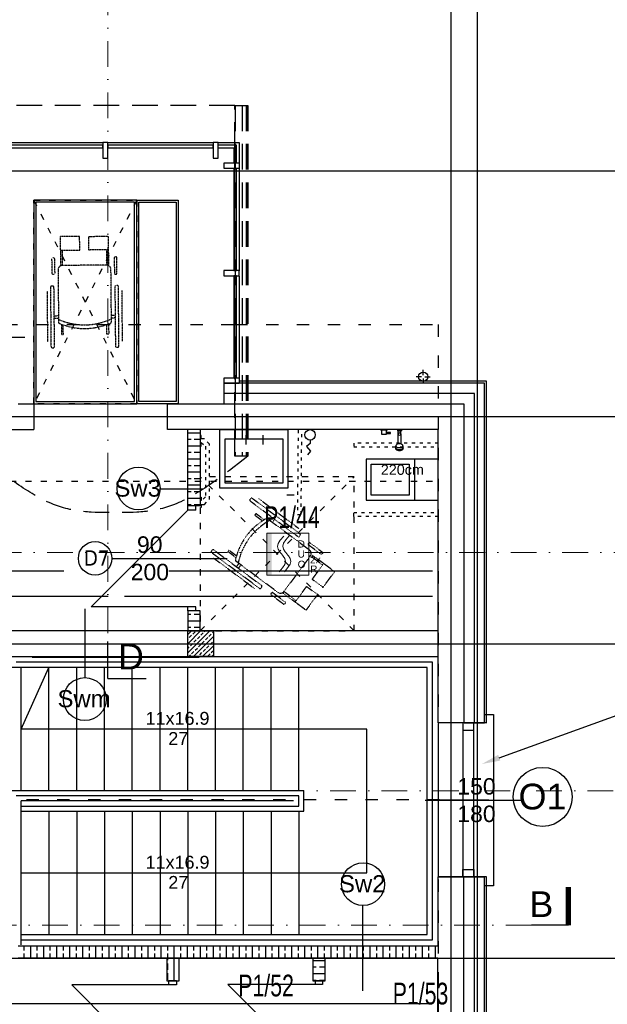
# Model space of a CAD drawing. Header units: millimetres. Extents: x -7023 to 53801, y 9849 to 33561.
# Tile 154 of 256: x 15680 to 16251, y 18571 to 19529. Entities that reach past the tile are written whole.
import ezdxf

# ---------------------------------------------------------------- set-up
doc = ezdxf.new("R2010")
doc.units = ezdxf.units.MM
for name, pattern in [('ACAD_ISO03W100', [30, 12, -18]), ('DASHDOT', [1, 0.5, -0.25, 0, -0.25]), ('DASHED2', [0.375, 0.25, -0.125])]:
    doc.linetypes.add(name, pattern=pattern)
doc.layers.get('0').update_dxf_attribs({"lineweight": 9})
doc.layers.add('.IE_podklad', color=252, linetype='Continuous')
doc.layers.add('PA_Instalacja pożarowa', color=1, linetype='Continuous', lineweight=5)
doc.layers.add('PA_Instalacja pożarowa_opis', color=7, linetype='Continuous', lineweight=5)
doc.styles.add('Arial', font='arial.ttf', dxfattribs={"height": 125})
doc.styles.add('Opisowy', font='arial.ttf')
doc.styles.add('q-arch-ARIAL01', font='arial.ttf', dxfattribs={"width": 0.7})
doc.styles.get("Standard").update_dxf_attribs({"font": 'arial.ttf'})
doc.linetypes.add('ZIGZAG', pattern='A,0.00254,-5.08,[131,ltypeshp.shx,S=5.08,R=0,X=-5.08,Y=0],-10.16,[131,ltypeshp.shx,S=5.08,R=180,X=5.08,Y=0],-5.08', length=20.32254)

# ---------------------------------------------------------------- blocks, each defined once
blk = doc.blocks.new('*U72')
at = {"color": 1}
blk.add_wipeout([(-20.5, -20.5), (20.5, -20.5), (20.5, 20.5), (-20.5, 20.5)], dxfattribs=at)
at = {"lineweight": 5}
h = blk.add_hatch(color=1, dxfattribs=at)
h.paths.add_polyline_path([(-15.7, 0), (-15.7, 20.5), (-20.5, 20.5), (-20.5, 0)])
h.paths.add_polyline_path([(-15.7, -20.5), (-15.7, 0), (-20.5, 0), (-20.5, -20.5)])
at = {"color": 1, "linetype": 'Continuous', "lineweight": 5}
for p, q in [((-10.11, 7.66), (-9.41, 10.54)), ((-9.41, 10.54), (-7.3, 13.76)), ((-7.3, 13.76), (-3.78, 17.69)), ((-4.89, 7.76), (-4.18, 10.63)), ((-4.18, 10.63), (-2.07, 13.86)), ((-2.07, 13.86), (1.45, 17.79)), ((-9.41, 4.79), (-10.11, 7.66)), ((-7.84, 2.39), (-9.41, 4.79)), ((-7.3, 1.56), (-7.84, 2.39)), ((-6.18, 0.32), (-7.3, 1.56)), ((-6.18, 0.32), (-5.06, -0.93)), ((-4.18, 4.89), (-4.89, 7.76)), ((-2.61, 2.48), (-4.18, 4.89)), ((-2.07, 1.66), (-2.61, 2.48)), ((-0.95, 0.41), (-2.07, 1.66)), ((-0.95, 0.41), (0.16, -0.84)), ((-5.06, -0.93), (-4.52, -1.75)), ((-4.52, -1.75), (-2.95, -4.16)), ((-2.95, -4.16), (-2.25, -7.03)), ((-2.25, -7.03), (-2.95, -9.9)), ((0.16, -0.84), (0.7, -1.66)), ((0.7, -1.66), (2.27, -4.06)), ((2.27, -4.06), (2.98, -6.94)), ((2.98, -6.94), (2.27, -9.81)), ((-5.06, -13.13), (-8.58, -17.06)), ((-2.95, -9.9), (-5.06, -13.13)), ((0.16, -13.04), (-3.36, -16.97)), ((2.27, -9.81), (0.16, -13.04))]:
    blk.add_line(p, q, dxfattribs=at)
at = {"color": 1, "lineweight": 5}
blk.add_lwpolyline([(-20.5, 20.5), (20.5, 20.5), (20.5, -20.5), (-20.5, -20.5)], close=True, dxfattribs=at)
for s, p in [('D', (9.56, 6.52)), ('U', (9.56, -3.26)), ('O', (9.56, -13.29)), ('2x', (21.62, -8.81)), ('R', (21.74, -17.95))]:
    blk.add_text(s, height=7, dxfattribs=at).set_placement(p)
at = {"color": 1, "flags": 7}
blk.add_attdef('DUO-6046', (13.18, -19.1), '', height=0.7, dxfattribs=at)
blk = doc.blocks.new('A$C1DFA66E7')
at = {"layer": '.IE_podklad'}
blk.add_lwpolyline([(0, 5.07), (0, 8.45), (3.44, 11.29), (-0.26, 15.76), (2.53, 19.42)], dxfattribs=at)
blk.add_circle((0, 0), 5.07, dxfattribs=at)

msp = doc.modelspace()

# ---------------------------------------------------------------- linework, layer by layer
at = {"layer": '.IE_podklad', "ltscale": 25}
for p, q in [((16099.35, 19964.01), (16099.35, 17871.88)), ((16124.85, 19964.01), (16124.85, 17871.88)), ((14357.9, 19381.68), (17656.89, 19381.68)), ((14357.9, 19142.68), (17340.46, 19142.68)), ((14357.9, 18921.68), (17656.89, 18921.68)), ((15765.69, 18887.97), (15802.74, 18887.97)), ((14357.9, 18615.68), (17656.89, 18615.68))]:
    msp.add_line(p, q, dxfattribs=at)
at = {"layer": '.IE_podklad', "linetype": 'DASHDOT', "lineweight": 13, "ltscale": 50}
msp.add_line((15765.69, 19708.42), (15765.69, 18923.91), dxfattribs=at)
at = {"layer": '.IE_podklad', "linetype": 'DASHED2', "ltscale": 100}
for p, q in [((15889.15, 19445.4), (15654.15, 19445.4)), ((15889.15, 19104.03), (15889.15, 19445.4)), ((15889.15, 19445.4), (15901.65, 19445.4)), ((15889.47, 19445.4), (15889.47, 19104.03)), ((15896.33, 19445.4), (15896.33, 19104.03)), ((15900.14, 19445.4), (15900.14, 19104.03)), ((15900.38, 19445.4), (15900.38, 19104.03)), ((15901.65, 19445.4), (15901.65, 19104.03)), ((15901.65, 19104.03), (15889.15, 19104.03))]:
    msp.add_line(p, q, dxfattribs=at)
at = {"layer": '.IE_podklad'}
for p, q in [((15653.35, 19409.18), (15760.59, 19409.18)), ((15765.59, 19409.18), (15868.02, 19409.18)), ((15760.59, 19406.63), (15658.35, 19406.63)), ((15658.35, 19404.13), (15760.59, 19404.13)), ((15760.59, 19404.13), (15760.59, 19406.63)), ((15868.02, 19406.63), (15765.59, 19406.63)), ((15765.59, 19404.13), (15868.02, 19404.13)), ((15873.02, 19404.13), (15888.3, 19404.13)), ((15888.3, 19404.13), (15888.3, 19389.18)), ((15893.35, 19389.18), (15878.35, 19389.18)), ((15878.35, 19384.18), (15893.35, 19384.18)), ((15888.3, 19384.18), (15888.3, 19284.62)), ((15890.8, 19284.62), (15890.8, 19384.18)), ((15893.35, 19384.18), (15893.35, 19284.31)), ((15888.3, 19284.62), (15890.8, 19284.62)), ((15888.3, 19279.62), (15888.3, 19180.07)), ((15890.8, 19279.62), (15888.3, 19279.62)), ((15890.8, 19180.07), (15890.8, 19279.62)), ((15893.35, 19279.31), (15893.35, 19175.07)), ((15617.24, 19219.9), (15684.71, 19219.9)), ((16133.85, 19177.18), (15893.35, 19177.18)), ((16133.85, 18844.74), (16133.85, 19177.18)), ((16131.85, 19175.18), (15878.35, 19175.18)), ((15878.35, 19175.18), (15878.35, 19155.18)), ((16131.85, 18844.74), (16131.85, 19175.18)), ((15678.35, 19155.18), (15693.65, 19155.18)), ((15693.65, 19155.18), (15693.65, 19130.18)), ((15823.69, 19130.18), (15823.69, 19155.18)), ((15823.69, 19155.18), (16111.85, 19155.18)), ((16111.85, 19155.18), (16111.85, 18844.74)), ((15420.85, 19130.18), (15693.65, 19130.18)), ((16086.85, 19130.18), (15823.69, 19130.18)), ((15843.35, 19055.68), (15843.35, 19129.93)), ((15855.35, 19129.93), (15855.35, 19055.68)), ((16037.18, 19129.93), (16031.18, 19129.93)), ((16031.18, 19129.93), (16031.18, 19129.43)), ((16031.18, 19129.43), (16031.67, 19129.43)), ((16031.67, 19129.43), (16031.67, 19125.43)), ((16036.69, 19129.43), (16031.67, 19129.43)), ((16036.69, 19127.15), (16036.69, 19129.43)), ((16036.69, 19129.43), (16037.18, 19129.43)), ((16037.18, 19129.43), (16037.18, 19129.93)), ((16047.2, 19129.43), (16051.2, 19129.43)), ((16086.85, 18844.74), (16086.85, 19130.18)), ((15843.35, 19126.93), (15855.35, 19126.93)), ((15843.35, 19120.58), (15846.52, 19120.58)), ((15849.7, 19120.58), (15855.35, 19120.58)), ((15899.91, 19124.41), (15899.91, 19115.41)), ((15916.34, 19124.41), (15916.34, 19115.41)), ((16031.67, 19125.43), (16036.69, 19125.43)), ((16040.59, 19127.15), (16036.69, 19127.15)), ((16036.69, 19126.12), (16036.69, 19127.15)), ((16036.69, 19125.43), (16036.69, 19126.12)), ((16036.69, 19126.12), (16040.59, 19126.12)), ((16040.59, 19126.12), (16040.59, 19127.15)), ((15843.35, 19114.23), (15855.35, 19114.23)), ((15843.35, 19107.88), (15846.52, 19107.88)), ((15843.35, 19101.53), (15855.35, 19101.53)), ((15849.7, 19107.88), (15855.35, 19107.88)), ((15843.35, 19095.18), (15846.52, 19095.18)), ((15849.7, 19095.18), (15855.35, 19095.18)), ((15843.35, 19088.83), (15855.35, 19088.83)), ((15843.35, 19082.48), (15846.52, 19082.48)), ((15849.7, 19082.48), (15855.35, 19082.48)), ((15815.8, 19072.24), (15858.5, 19072.24)), ((15843.35, 19076.13), (15855.35, 19076.13)), ((15843.35, 19069.78), (15846.52, 19069.78)), ((15843.35, 19063.43), (15855.35, 19063.43)), ((15849.7, 19069.78), (15855.35, 19069.78)), ((15939.81, 19066.63), (15946.85, 19066.63)), ((15843.35, 19057.08), (15846.52, 19057.08)), ((15855.35, 19055.68), (15843.35, 19055.68)), ((15843.35, 19051.68), (15843.35, 19055.68)), ((15851.35, 19055.68), (15843.35, 19055.68)), ((15849.7, 19057.08), (15855.35, 19057.08)), ((15851.35, 19051.68), (15851.35, 19055.68)), ((15843.35, 19051.68), (15749.35, 18957.68)), ((15851.35, 19051.68), (15843.35, 19051.68)), ((15769.33, 19004.68), (15881.51, 19004.68)), ((15283.35, 18992.68), (15722.72, 18992.68)), ((15766.02, 18967.68), (15258.35, 18967.68)), ((16081.35, 18967.68), (15781.69, 18967.68)), ((15843.35, 18957.68), (15749.35, 18957.68)), ((15843.35, 18953.68), (15843.35, 18957.68)), ((15851.35, 18957.68), (15843.35, 18957.68)), ((15851.35, 18953.68), (15851.35, 18957.68)), ((15743.63, 18888.09), (15743.63, 18955.56)), ((15855.35, 18953.68), (15843.35, 18953.68)), ((15843.35, 18953.68), (15843.35, 18934.18)), ((15851.35, 18953.68), (15843.35, 18953.68)), ((15843.35, 18950.38), (15846.3, 18950.38)), ((15849.47, 18950.38), (15855.35, 18950.38)), ((15855.35, 18934.18), (15855.35, 18953.68)), ((15843.35, 18944.03), (15855.35, 18944.03)), ((15843.35, 18937.68), (15846.3, 18937.68)), ((15849.47, 18937.68), (15855.35, 18937.68)), ((16086.85, 18934.18), (15653.35, 18934.18)), ((15854.35, 18934.18), (15678.35, 18934.18)), ((15843.35, 18934.18), (15868.35, 18934.18)), ((15843.35, 18909.18), (15843.35, 18934.18)), ((15843.35, 18930.64), (15846.89, 18934.18)), ((15843.35, 18921.66), (15855.87, 18934.18)), ((15843.35, 18912.68), (15864.85, 18934.18)), ((15844.82, 18927.62), (15847.06, 18929.86)), ((15848.19, 18930.98), (15850.43, 18933.23)), ((15848.83, 18909.18), (15868.35, 18928.7)), ((15852.68, 18926.49), (15854.92, 18928.74)), ((16086.85, 18934.18), (15855.35, 18934.18)), ((15856.04, 18929.86), (15858.29, 18932.11)), ((15859.41, 18933.23), (15860.36, 18934.18)), ((15863.9, 18928.74), (15866.15, 18930.98)), ((15867.27, 18932.11), (15868.35, 18933.19)), ((15868.35, 18934.18), (15868.35, 18909.18)), ((15843.35, 18926.15), (15843.7, 18926.49)), ((15843.35, 18917.17), (15844.82, 18918.64)), ((15845.94, 18919.76), (15848.19, 18922)), ((15849.31, 18923.13), (15851.55, 18925.37)), ((15853.8, 18918.64), (15856.04, 18920.88)), ((15857.17, 18922), (15859.41, 18924.25)), ((15857.81, 18909.18), (15868.35, 18919.72)), ((15860.53, 18925.37), (15862.78, 18927.62)), ((15861.66, 18917.51), (15863.9, 18919.76)), ((15865.02, 18920.88), (15867.27, 18923.13)), ((15653.35, 18909.18), (16086.85, 18909.18)), ((15868.35, 18909.18), (15843.35, 18909.18)), ((15844.34, 18909.18), (15845.94, 18910.78)), ((15847.06, 18911.9), (15849.31, 18914.14)), ((15850.43, 18915.27), (15852.68, 18917.51)), ((15853.32, 18909.18), (15853.8, 18909.65)), ((15854.92, 18910.78), (15857.17, 18913.02)), ((15858.29, 18914.14), (15860.53, 18916.39)), ((15862.78, 18909.65), (15865.02, 18911.9)), ((15866.15, 18913.02), (15868.35, 18915.23)), ((15866.79, 18909.18), (15868.35, 18910.74)), ((15681.35, 18903.68), (15676.35, 18903.68)), ((15951.35, 18903.68), (15681.35, 18903.68)), ((15691.85, 18908.68), (15854.35, 18908.68)), ((16081.35, 18903.68), (15951.35, 18903.68)), ((16081.35, 18633.68), (16081.35, 18903.68)), ((15681.35, 18898.68), (15671.35, 18898.68)), ((15681.35, 18778.68), (15681.35, 18898.68)), ((15951.35, 18898.68), (15681.35, 18898.68)), ((15681.35, 18838.68), (15708.35, 18898.68)), ((15708.35, 18778.68), (15708.35, 18898.68)), ((15735.35, 18778.68), (15735.35, 18898.68)), ((15762.35, 18778.68), (15762.35, 18898.68)), ((15789.35, 18778.68), (15789.35, 18898.68)), ((15816.35, 18778.68), (15816.35, 18898.68)), ((15843.35, 18778.68), (15843.35, 18898.68)), ((15870.35, 18778.68), (15870.35, 18898.68)), ((15897.35, 18778.68), (15897.35, 18898.68)), ((15924.35, 18778.68), (15924.35, 18898.68)), ((15951.35, 18778.68), (15951.35, 18898.68)), ((16076.35, 18898.68), (15951.35, 18898.68)), ((16076.35, 18638.68), (16076.35, 18898.68)), ((16131.85, 18844.74), (16086.85, 18844.74)), ((16111.85, 18844.74), (16086.85, 18844.74)), ((16086.85, 18844.12), (16086.85, 18694.74)), ((16112.12, 18844.74), (16131.85, 18844.74)), ((16134.38, 18844.74), (16132.38, 18844.74)), ((16017.48, 18838.68), (15681.35, 18838.68)), ((16017.48, 18698.68), (16017.48, 18838.68)), ((15681.35, 18778.68), (15671.35, 18778.68)), ((15956.35, 18778.68), (15681.35, 18778.68)), ((15956.35, 18758.68), (15956.35, 18778.68)), ((15681.35, 18773.68), (15676.35, 18773.68)), ((15951.35, 18773.68), (15681.35, 18773.68)), ((15681.35, 18628.68), (15681.35, 18768.68)), ((15946.35, 18768.68), (15681.35, 18768.68)), ((15951.35, 18763.68), (15951.35, 18773.68)), ((16074.23, 18769.43), (16168.95, 18769.43)), ((16081.35, 18769.68), (16136.35, 18769.68)), ((15681.35, 18763.68), (15951.35, 18763.68)), ((15681.35, 18758.68), (15951.35, 18758.68)), ((15708.35, 18758.68), (15708.35, 18638.68)), ((15735.35, 18758.68), (15735.35, 18638.68)), ((15762.35, 18758.68), (15762.35, 18638.68)), ((15789.35, 18758.68), (15789.35, 18638.68)), ((15816.35, 18758.68), (15816.35, 18638.68)), ((15843.35, 18758.68), (15843.35, 18638.68)), ((15870.35, 18758.68), (15870.35, 18638.68)), ((15897.35, 18758.68), (15897.35, 18638.68)), ((15924.35, 18758.68), (15924.35, 18638.68)), ((15951.35, 18758.68), (15951.35, 18638.68)), ((15951.35, 18758.68), (15956.35, 18758.68)), ((15681.35, 18698.68), (15951.35, 18698.68)), ((15951.35, 18698.68), (16017.48, 18698.68)), ((16111.85, 18694.74), (16086.85, 18694.74)), ((16086.85, 18627.68), (16086.85, 18694.74)), ((16086.85, 18694.74), (16131.85, 18694.74)), ((16111.85, 18384.18), (16111.85, 18694.74)), ((16131.85, 18694.74), (16111.85, 18694.74)), ((16131.85, 18364.18), (16131.85, 18694.74)), ((16133.85, 18694.74), (16131.85, 18694.74)), ((16133.85, 18362.18), (16133.85, 18694.74)), ((16013.39, 18667.51), (16013.39, 18583.97)), ((15681.35, 18638.68), (15951.35, 18638.68)), ((15681.35, 18633.68), (15951.35, 18633.68)), ((15951.35, 18638.68), (16076.35, 18638.68)), ((15951.35, 18633.68), (16081.35, 18633.68)), ((15678.35, 18627.68), (16086.85, 18627.68)), ((15684.22, 18623.35), (15684.22, 18627.68)), ((15690.57, 18615.68), (15690.57, 18627.68)), ((15696.92, 18623.35), (15696.92, 18627.68)), ((15703.27, 18615.68), (15703.27, 18627.68)), ((15709.62, 18623.35), (15709.62, 18627.68)), ((15715.97, 18615.68), (15715.97, 18627.68)), ((15722.32, 18623.35), (15722.32, 18627.68)), ((15728.67, 18615.68), (15728.67, 18627.68)), ((15735.02, 18623.35), (15735.02, 18627.68)), ((15741.37, 18615.68), (15741.37, 18627.68)), ((15747.72, 18623.35), (15747.72, 18627.68)), ((15754.07, 18615.68), (15754.07, 18627.68)), ((15760.42, 18623.35), (15760.42, 18627.68)), ((15766.77, 18615.68), (15766.77, 18627.68)), ((15773.12, 18623.35), (15773.12, 18627.68)), ((15779.47, 18615.68), (15779.47, 18627.68)), ((15785.82, 18623.35), (15785.82, 18627.68)), ((15792.17, 18615.68), (15792.17, 18627.68)), ((15798.52, 18623.35), (15798.52, 18627.68)), ((15804.87, 18615.68), (15804.87, 18627.68)), ((15811.22, 18623.35), (15811.22, 18627.68)), ((15817.57, 18615.68), (15817.57, 18627.68)), ((15823.92, 18623.35), (15823.92, 18627.68)), ((15830.27, 18593.68), (15830.27, 18627.68)), ((15836.62, 18623.35), (15836.62, 18627.68)), ((15842.97, 18615.68), (15842.97, 18627.68)), ((15849.32, 18623.35), (15849.32, 18627.68)), ((15855.67, 18615.68), (15855.67, 18627.68)), ((15862.02, 18623.35), (15862.02, 18627.68)), ((15868.37, 18615.68), (15868.37, 18627.68)), ((15874.72, 18623.35), (15874.72, 18627.68)), ((15881.07, 18615.68), (15881.07, 18627.68)), ((15887.42, 18623.35), (15887.42, 18627.68)), ((15893.77, 18615.68), (15893.77, 18627.68)), ((15900.12, 18623.35), (15900.12, 18627.68)), ((15906.47, 18615.68), (15906.47, 18627.68)), ((15912.82, 18623.35), (15912.82, 18627.68)), ((15919.17, 18615.68), (15919.17, 18627.68)), ((15925.52, 18623.35), (15925.52, 18627.68)), ((15931.87, 18615.68), (15931.87, 18627.68)), ((15938.22, 18623.35), (15938.22, 18627.68)), ((15944.57, 18615.68), (15944.57, 18627.68)), ((15950.92, 18623.35), (15950.92, 18627.68)), ((15957.27, 18615.68), (15957.27, 18627.68)), ((15963.62, 18623.35), (15963.62, 18627.68)), ((15969.97, 18615.68), (15969.97, 18627.68)), ((15976.32, 18623.35), (15976.32, 18627.68)), ((15982.67, 18615.68), (15982.67, 18627.68)), ((15989.02, 18623.35), (15989.02, 18627.68)), ((15995.37, 18615.68), (15995.37, 18627.68)), ((16001.72, 18623.35), (16001.72, 18627.68)), ((16008.07, 18615.68), (16008.07, 18627.68)), ((16014.42, 18623.35), (16014.42, 18627.68)), ((16020.77, 18615.68), (16020.77, 18627.68)), ((16027.12, 18623.35), (16027.12, 18627.68)), ((16033.47, 18615.68), (16033.47, 18627.68)), ((16039.82, 18623.35), (16039.82, 18627.68)), ((16046.17, 18615.68), (16046.17, 18627.68)), ((16052.52, 18623.35), (16052.52, 18627.68)), ((16058.87, 18615.68), (16058.87, 18627.68)), ((16065.22, 18623.35), (16065.22, 18627.68)), ((16071.57, 18615.68), (16071.57, 18627.68)), ((16077.92, 18623.35), (16077.92, 18627.68)), ((16084.27, 18615.68), (16084.27, 18627.68)), ((16086.67, 18615.68), (15678.35, 18615.68)), ((15684.22, 18615.68), (15684.22, 18620.18)), ((15696.92, 18615.68), (15696.92, 18620.18)), ((15709.62, 18615.68), (15709.62, 18620.18)), ((15722.32, 18615.68), (15722.32, 18620.18)), ((15735.02, 18615.68), (15735.02, 18620.18)), ((15747.72, 18615.68), (15747.72, 18620.18)), ((15760.42, 18615.68), (15760.42, 18620.18)), ((15773.12, 18615.68), (15773.12, 18620.18)), ((15785.82, 18615.68), (15785.82, 18620.18)), ((15798.52, 18615.68), (15798.52, 18620.18)), ((15811.22, 18615.68), (15811.22, 18620.18)), ((15822.85, 18615.68), (15822.85, 18593.68)), ((15823.92, 18613.83), (15823.92, 18620.18)), ((15834.85, 18593.68), (15834.85, 18615.68)), ((15836.62, 18615.68), (15836.62, 18620.18)), ((15849.32, 18615.68), (15849.32, 18620.18)), ((15862.02, 18615.68), (15862.02, 18620.18)), ((15874.72, 18615.68), (15874.72, 18620.18)), ((15887.42, 18615.68), (15887.42, 18620.18)), ((15900.12, 18615.68), (15900.12, 18620.18)), ((15912.82, 18615.68), (15912.82, 18620.18)), ((15925.52, 18615.68), (15925.52, 18620.18)), ((15938.22, 18615.68), (15938.22, 18620.18)), ((15950.92, 18615.68), (15950.92, 18620.18)), ((15963.62, 18615.68), (15963.62, 18620.18)), ((15964.85, 18615.68), (15964.85, 18593.68)), ((15964.85, 18613.53), (15976.85, 18613.53)), ((15976.32, 18615.68), (15976.32, 18620.18)), ((15976.85, 18593.68), (15976.85, 18615.68)), ((15989.02, 18615.68), (15989.02, 18620.18)), ((16001.72, 18615.68), (16001.72, 18620.18)), ((16014.42, 18615.68), (16014.42, 18620.18)), ((16027.12, 18615.68), (16027.12, 18620.18)), ((16039.82, 18615.68), (16039.82, 18620.18)), ((16052.52, 18615.68), (16052.52, 18620.18)), ((16065.22, 18615.68), (16065.22, 18620.18)), ((16077.92, 18615.68), (16077.92, 18620.18)), ((16086.85, 18409.18), (16086.67, 18615.68)), ((15823.92, 18604.3), (15823.92, 18610.65)), ((15964.85, 18607.18), (15968.3, 18607.18)), ((15971.47, 18607.18), (15976.85, 18607.18)), ((15822.85, 18593.68), (15834.85, 18593.68)), ((15823.92, 18594.78), (15823.92, 18601.13)), ((15824.46, 18593.68), (15824.46, 18589.68)), ((15832.46, 18593.68), (15824.46, 18593.68)), ((15832.46, 18593.68), (15832.46, 18589.68)), ((15964.85, 18600.83), (15976.85, 18600.83)), ((15964.85, 18594.48), (15968.3, 18594.48)), ((15964.85, 18593.68), (15976.85, 18593.68)), ((15967.25, 18593.68), (15967.25, 18590.07)), ((15974.46, 18593.68), (15967.25, 18593.68)), ((15971.47, 18594.48), (15976.85, 18594.48)), ((15974.46, 18593.68), (15974.46, 18590.07)), ((15824.46, 18589.68), (15730.46, 18589.68)), ((15824.46, 18495.68), (15730.46, 18589.68)), ((15832.46, 18589.68), (15824.46, 18589.68)), ((15967.25, 18590.07), (15882.46, 18590.07)), ((15967.25, 18505.28), (15882.46, 18590.07)), ((15974.46, 18590.07), (15967.25, 18590.07)), ((14862.35, 18571.68), (16081.35, 18571.68))]:
    msp.add_line(p, q, dxfattribs=at)
at = {"layer": '.IE_podklad', "extrusion": (0, 0, -1)}
for p, q in [((15765.59, 19409.18), (15760.59, 19409.18)), ((15760.59, 19409.18), (15760.59, 19394.18)), ((15765.59, 19394.18), (15765.59, 19409.18)), ((15873.02, 19409.18), (15868.02, 19409.18)), ((15868.02, 19409.18), (15868.02, 19394.18)), ((15873.02, 19394.18), (15873.02, 19409.18)), ((15893.35, 19284.62), (15878.35, 19284.62)), ((15893.35, 19279.62), (15893.35, 19284.62)), ((15878.35, 19279.62), (15893.35, 19279.62)), ((15893.35, 19180.07), (15878.35, 19180.07)), ((15878.35, 19175.07), (15893.35, 19175.07))]:
    msp.add_line(p, q, dxfattribs=at)
at = {"layer": '.IE_podklad', "lineweight": 25}
for p, q in [((15765.59, 19406.63), (15765.59, 19404.13)), ((15868.02, 19404.13), (15868.02, 19406.63))]:
    msp.add_line(p, q, dxfattribs=at)
at = {"layer": '.IE_podklad', "linetype": 'ACAD_ISO03W100', "ltscale": 0.5}
for p, q in [((15693.65, 19353.18), (15793.65, 19155.18)), ((15793.65, 19353.18), (15693.65, 19155.18)), ((15370.35, 19079.68), (16086.85, 19079.68))]:
    msp.add_line(p, q, dxfattribs=at)
at = {"layer": '.IE_podklad', "linetype": 'ACAD_ISO03W100', "ltscale": 0.004}
for p, q in [((15719.39, 19304.44), (15719.53, 19289.18)), ((15721.1, 19304.45), (15721.25, 19289.19)), ((15764.33, 19304.86), (15764.47, 19289.6)), ((15766.05, 19304.87), (15766.19, 19289.61)), ((15717.15, 19285.29), (15717.64, 19233.69)), ((15764.3, 19290.03), (15721.41, 19289.63)), ((15769.13, 19234.18), (15768.64, 19285.77)), ((15707.25, 19215.26), (15706.78, 19264.69)), ((15779.86, 19215.94), (15779.39, 19265.37)), ((15717.57, 19240.52), (15713.48, 19240.48)), ((15717.6, 19238.05), (15713.5, 19238.01)), ((15772.7, 19241.04), (15769.06, 19241)), ((15772.72, 19238.57), (15769.08, 19238.53)), ((15720.45, 19232.52), (15720.54, 19222.55)), ((15722.32, 19222.57), (15722.24, 19231.86)), ((15764.65, 19222.97), (15764.56, 19232.26)), ((15766.33, 19232.95), (15766.43, 19222.98)), ((15720.54, 19222.55), (15722.32, 19222.57)), ((15766.43, 19222.98), (15764.65, 19222.97)), ((15909.64, 19048.22), (15908.57, 19046.79)), ((15908.57, 19046.79), (15916.03, 19041.24)), ((15917.63, 19042.27), (15909.64, 19048.22)), ((15925.93, 19044.11), (15923.76, 19041.2)), ((15927.91, 19042.64), (15925.74, 19039.72)), ((15868.52, 19004.96), (15908.17, 18975.45)), ((15882.24, 19011.41), (15883.3, 19012.83)), ((15890.24, 19005.45), (15882.24, 19011.41)), ((15883.3, 19012.83), (15890.76, 19007.29)), ((15893.02, 18999.89), (15890.58, 18996.6)), ((15895, 18998.41), (15892.56, 18995.13)), ((15947.7, 18962.2), (15935.46, 18971.31)), ((15948.73, 18963.58), (15936.49, 18972.69))]:
    msp.add_line(p, q, dxfattribs=at)
at = {"layer": '.IE_podklad', "linetype": 'ACAD_ISO03W100'}
for p, q in [((15665.85, 19232.18), (15889.47, 19232.18)), ((15889.47, 19232.18), (16086.85, 19232.18)), ((16086.85, 19232.18), (16086.85, 18307.18)), ((16088.35, 18769.68), (15060.35, 18769.68))]:
    msp.add_line(p, q, dxfattribs=at)
at = {"layer": '.IE_podklad', "linetype": 'Continuous'}
for p, q in [((16072.38, 19183.1), (16072.38, 19188.14)), ((16070.7, 19181.42), (16065.66, 19181.42)), ((16072.38, 19179.74), (16072.38, 19174.7)), ((16074.06, 19181.42), (16079.1, 19181.42))]:
    msp.add_line(p, q, dxfattribs=at)
at = {"layer": '.IE_podklad', "linetype": 'ZIGZAG'}
for p, q in [((16122.38, 19165.18), (15878.35, 19165.18)), ((16122.38, 18844.74), (16122.38, 19165.18)), ((16122.09, 18694.74), (16122.09, 18374.18))]:
    msp.add_line(p, q, dxfattribs=at)
at = {"layer": '.IE_podklad', "ltscale": 0.3}
for p, q in [((16047.2, 19129.93), (16051.2, 19129.93)), ((16047.2, 19129.93), (16047.2, 19128.93)), ((16051.2, 19129.93), (16051.2, 19128.93)), ((16047.2, 19128.93), (16051.2, 19128.93))]:
    msp.add_line(p, q, dxfattribs=at)
at = {"layer": '.IE_podklad', "ltscale": 0.03}
for p, q in [((16047.8, 19125.53, 0), (16047.8, 19115.98, 0)), ((16047.9, 19125.53, 0), (16047.9, 19128.93)), ((16050.5, 19125.53, 0), (16050.5, 19128.93)), ((16050.6, 19125.53, 0), (16050.6, 19115.98, 0)), ((16045.42, 19112.29, 0), (16045.42, 19111.79, 0)), ((16045.7, 19112.29, 0), (16045.7, 19114.28, 0)), ((16045.7, 19113.09, 0), (16045.7, 19114.28, 0)), ((16052.7, 19112.29, 0), (16052.7, 19114.28, 0)), ((16052.7, 19114.28, 0), (16052.7, 19113.09, 0)), ((16052.7, 19113.09, 0), (16052.85, 19112.83, 0)), ((16052.97, 19112.29, 0), (16052.97, 19111.79, 0)), ((16052.97, 19112.29, 0), (16052.97, 19111.79, 0))]:
    msp.add_line(p, q, dxfattribs=at)
at = {"layer": '.IE_podklad', "lineweight": 30, "ltscale": 25}
msp.add_line((15765.69, 18887.97), (15765.69, 18923.91), dxfattribs=at)
at = {"layer": '.IE_podklad'}
for points in [[(15873.02, 19409.18), (15893.35, 19409.18), (15893.35, 19389.18)], [(15890.8, 19389.18), (15890.8, 19406.63), (15873.02, 19406.63)], [(15760.59, 19394.18), (15765.59, 19394.18)], [(15868.02, 19394.18), (15873.02, 19394.18)], [(15878.35, 19389.18), (15878.35, 19384.18)], [(15893.35, 19389.18), (15893.35, 19384.18)], [(15878.35, 19284.62), (15878.35, 19279.62)], [(15878.35, 19180.07), (15878.35, 19175.18)], [(15893.35, 19180.07), (15893.35, 19175.07)], [(15934.08, 19129.93), (15881.28, 19129.93)]]:
    msp.add_lwpolyline(points, dxfattribs=at)
at = {"layer": '.IE_podklad', "ltscale": 0.3}
for points in [[(15693.65, 19353.18), (15693.65, 19155.18), (15793.65, 19155.18), (15793.65, 19353.18)], [(15695.65, 19351.18), (15695.65, 19157.18), (15791.65, 19157.18), (15791.65, 19351.18)], [(15793.65, 19353.18), (15834.15, 19353.18), (15834.15, 19155.18), (15793.65, 19155.18)], [(15795.65, 19351.18), (15832.15, 19351.18), (15832.15, 19157.18), (15795.65, 19157.18)]]:
    msp.add_lwpolyline(points, close=True, dxfattribs=at)
at = {"layer": '.IE_podklad', "linetype": 'ACAD_ISO03W100', "ltscale": 0.5}
msp.add_lwpolyline([(15693.65, 19353.18), (15793.65, 19353.18), (15793.65, 19155.18), (15693.65, 19155.18)], close=True, dxfattribs=at)
at = {"layer": '.IE_podklad', "linetype": 'ACAD_ISO03W100', "ltscale": 0.004}
for points in [[(15719.26, 19317.69), (15719.39, 19304.44), (15738.27, 19304.61), (15738.15, 19317.87)], [(15765.92, 19318.13), (15766.05, 19304.87), (15747.16, 19304.7), (15747.04, 19317.95)], [(15958.34, 18954.29), (15947.7, 18962.2), (15958.98, 18977.36), (15969.62, 18969.44)]]:
    msp.add_lwpolyline(points, close=True, dxfattribs=at)
for points in [[(15712.11, 19297.43), (15712.88, 19297.44, -0.414214), (15713.75, 19296.59), (15713.89, 19281.58, -0.414214), (15713.04, 19280.72), (15712.27, 19280.71, -0.414214), (15711.4, 19281.56), (15711.26, 19296.56, -0.414214)], [(15773.45, 19298.01), (15772.68, 19298, 0.414214), (15771.83, 19297.13), (15771.97, 19282.13, 0.414214), (15772.84, 19281.28), (15773.61, 19281.28, 0.414214), (15774.46, 19282.15), (15774.32, 19297.16, 0.414214)], [(15711.91, 19269.66), (15711.05, 19269.66, 0.414214), (15709.77, 19268.35), (15710.31, 19210.74, 0.414214), (15711.62, 19209.46), (15712.48, 19209.47, 0.414214), (15713.75, 19210.77), (15713.21, 19268.39, 0.414214)], [(15774.57, 19270.25), (15773.71, 19270.24, 0.414214), (15772.44, 19268.94), (15772.98, 19211.32, 0.414214), (15774.28, 19210.05), (15775.14, 19210.05, 0.414214), (15776.42, 19211.36), (15775.88, 19268.97, 0.414214)], [(15937.76, 18960.46), (15938.22, 18961.08, 0.414214), (15938.04, 18962.28), (15926.01, 18971.24, 0.414214), (15924.8, 18971.06), (15924.34, 18970.44, 0.414214), (15924.52, 18969.24), (15936.55, 18960.28, 0.414214)]]:
    msp.add_lwpolyline(points, format="xyb", close=True, dxfattribs=at)
at = {"layer": '.IE_podklad'}
for points in [[(15874.68, 19129.93), (15940.68, 19129.93), (15940.68, 19072.93), (15874.68, 19072.93)], [(15879.68, 19120.93), (15935.68, 19120.93), (15935.68, 19077.93), (15879.68, 19077.93)], [(16016.85, 19061.2), (16086.85, 19061.2), (16086.85, 19101.2), (16016.85, 19101.2)], [(16086.85, 19101.2), (16063.76, 19101.2), (16063.76, 19061.2), (16086.85, 19061.2)], [(16021.85, 19096.2), (16058.76, 19096.2), (16058.76, 19066.2), (16021.85, 19066.2)], [(16131.85, 18844.74), (16131.85, 18852.71), (16140.69, 18852.71), (16140.69, 18686.15), (16131.85, 18686.15), (16131.85, 18694.74), (16121.67, 18694.74), (16121.67, 18844.74)], [(16111.06, 18844.74), (16111.06, 18694.74), (16121.67, 18694.74), (16121.67, 18844.74)], [(16111.06, 18844.74), (16111.06, 18837.52), (16121.67, 18837.52), (16121.67, 18844.74)], [(16111.06, 18694.74), (16111.06, 18701.95), (16121.67, 18701.95), (16121.67, 18694.74)]]:
    msp.add_lwpolyline(points, close=True, dxfattribs=at)
at = {"layer": '.IE_podklad', "linetype": 'ACAD_ISO03W100', "ltscale": 0.25}
for points in [[(15950.68, 19129.63), (15950, 19047.52), (15953.61, 19047.49), (15954.29, 19129.6)], [(15855.69, 19113.95), (15856.52, 19113.95), (15856.52, 19124.1), (15855.69, 19124.1)], [(15856.52, 19057.25), (15859.47, 19057.25), (15864.34, 19062.12), (15864.34, 19115.85), (15859.47, 19120.92), (15856.52, 19120.92)], [(15856.52, 19117.41), (15860.53, 19113.71), (15860.53, 19064.44), (15856.84, 19061.06), (15856.52, 19061.06)], [(16086.92, 19116.81), (16004.8, 19116.81), (16004.8, 19113.2), (16086.92, 19113.2)], [(15855.69, 19064.24), (15856.52, 19064.24), (15856.52, 19054.08), (15855.69, 19054.08)], [(16086.92, 19045.59), (16004.8, 19045.59), (16004.8, 19049.2), (16086.92, 19049.2)]]:
    msp.add_lwpolyline(points, dxfattribs=at)
at = {"layer": '.IE_podklad', "linetype": 'ByBlock', "lineweight": -2}
msp.add_lwpolyline([(16146.32, 18810.76), (16371.17, 18891.93)], dxfattribs=at)
at = {"layer": '.IE_podklad', "linetype": 'DASHDOT', "lineweight": 13, "ltscale": 50}
for points in [[(17409.59, 18778.68), (14946.79, 18778.68)], [(16177.63, 18647.81), (14946.79, 18647.81)]]:
    msp.add_lwpolyline(points, dxfattribs=at)
at = {"layer": '.IE_podklad', "ltscale": 25, "const_width": 5}
msp.add_lwpolyline([(16213.57, 18647.81), (16213.57, 18684.86)], dxfattribs=at)
at = {"layer": '.IE_podklad', "lineweight": 30, "ltscale": 25}
msp.add_lwpolyline([(16213.57, 18647.81), (16177.63, 18647.81)], dxfattribs=at)
at = {"layer": '.IE_podklad', "linetype": 'Continuous'}
for centre, radius in [((16072.38, 19181.42), 4.5), ((15753.21, 19004.68), 16.31)]:
    msp.add_circle(centre, radius, dxfattribs=at)
at = {"layer": '.IE_podklad', "ltscale": 0.03}
msp.add_circle((16049.2, 19125.53, 0), 1.3, dxfattribs=at)
at = {"layer": '.IE_podklad'}
for centre, radius in [((15795.52, 19072.71), 20.85), ((15743.16, 18867.81), 20.85), ((16188.55, 18772.69), 28.69), ((16013.86, 18687.8), 20.85)]:
    msp.add_circle(centre, radius, dxfattribs=at)
at = {"layer": '.IE_podklad', "linetype": 'ACAD_ISO03W100', "ltscale": 0.004}
for centre, radius, start, end in [((15721.45, 19285.33), 4.3, 90.53739, 180.53739), ((15764.34, 19285.73), 4.3, 0.53739, 90.53739), ((15742.82, 19293.83), 61.95, 245.97991, 295.09487), ((15742.85, 19290.28), 61.95, 245.97991, 295.09487), ((15933.49, 18975.13), 4.3, 233.34297, 323.34297)]:
    msp.add_arc(centre, radius, start, end, dxfattribs=at)
at = {"layer": '.IE_podklad', "ltscale": 0.03}
msp.add_arc((16049.2, 19125.53, 0), 1.4, 0, 180, dxfattribs=at)
for centre, start_param, end_param in [((16049.2, 19112.29, 0), -0.384776, 3.526331), ((16049.2, 19111.79, 0), 0, 3.141593)]:
    msp.add_ellipse(centre, major_axis=(-3.78, 0), ratio=0.563059, start_param=start_param, end_param=end_param, dxfattribs=at)
at = {"layer": '.IE_podklad', "ltscale": 0.03, "extrusion": (0, 0, -1)}
msp.add_ellipse((16049.2, 19114.28, 0), major_axis=(-3.5, 0), ratio=0.528596, dxfattribs=at)
msp.add_ellipse((16049.2, 19112.29, 0), major_axis=(-3.5, 0), ratio=0.528596, start_param=3.141593, end_param=6.283185, dxfattribs=at)
at = {"layer": '.IE_podklad', "linetype": 'DASHED2', "ltscale": 100}
msp.add_open_spline([(15901.65, 19104.03), (15877.97, 19085.59), (15830.6, 19048.73), (15771.63, 19049.4), (15712.63, 19048.73), (15665.31, 19085.59), (15641.65, 19104.03)], degree=3, dxfattribs=at)
at = {"layer": '.IE_podklad'}
msp.add_solid([(16147.34, 18807.94), (16129.39, 18804.65), (16145.31, 18813.59)], dxfattribs=at)

# ---------------------------------------------------------------- block references
at = {"layer": '.IE_podklad', "rotation": 179.9999999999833}
msp.add_blockref('A$C1DFA66E7', (15962.34, 19124.85), dxfattribs=at)
at = {"layer": 'PA_Instalacja pożarowa', "rotation": 360}
msp.add_blockref('*U72', (15940.67, 19008.72), dxfattribs=at)

# ---------------------------------------------------------------- texts
at = {"layer": '.IE_podklad', "linetype": 'Continuous', "lineweight": 9, "ltscale": 50, "style": 'Opisowy'}
msp.add_text('220cm', height=10, rotation=360, dxfattribs=at).set_placement((16031.11, 19085.99))
at = {"layer": '.IE_podklad', "linetype": 'Continuous'}
for s, height, style, p in [('Sw3', 16.64, 'Opisowy', (15772.02, 19064.76)), ('Swm', 16.64, 'Opisowy', (15716.66, 18859.85)), ('11x16.9', 12.5, 'Arial', (15802.33, 18842.84)), ('27', 12.5, 'Arial', (15824.4, 18823.22)), ('150', 16, 'Opisowy', (16105.53, 18774.9)), ('O1', 25, 'Opisowy', (16165.13, 18760.49)), ('180', 16, 'Opisowy', (16105.53, 18748.17)), ('11x16.9', 12.5, 'Arial', (15802.33, 18702.84)), ('27', 12.5, 'Arial', (15824.4, 18683.22)), ('Sw2', 16.64, 'Opisowy', (15990.44, 18679.84))]:
    msp.add_text(s, height=height, dxfattribs=dict(at, style=style)).set_placement(p)
at = {"layer": '.IE_podklad', "linetype": 'Continuous', "style": 'Opisowy'}
for s, p in [('90', (15793.92, 19010.15)), ('200', (15787.84, 18983.41))]:
    msp.add_text(s, height=16, rotation=360, dxfattribs=at).set_placement(p)
at = {"layer": '.IE_podklad', "linetype": 'Continuous', "ltscale": 25, "style": 'Arial'}
msp.add_text('D', height=25, dxfattribs=at).set_placement((15775.47, 18896.7))
at = {"layer": '.IE_podklad', "insert": (15742.27, 19012.62), "char_height": 15, "width": 230.4406, "attachment_point": 1}
msp.add_mtext('{\\fTahoma|b0|i0|c238|p34;D7}', dxfattribs=at)
at = {"layer": '.IE_podklad', "ltscale": 25, "insert": (16198.94, 18680.77), "char_height": 25, "attachment_point": 3, "style": 'Arial'}
msp.add_mtext_dynamic_manual_height_columns('B', width=190.3302, gutter_width=1, heights=[-25], dxfattribs=at)
at = {"layer": 'PA_Instalacja pożarowa_opis', "style": 'q-arch-ARIAL01', "width": 0.7}
for s, p in [('P1/52', (15892.54, 18578.57, 0)), ('P1/53', (16042.75, 18570.72, 0))]:
    msp.add_text(s, height=21.14, dxfattribs=at).set_placement(p)

# ---------------------------------------------------------------- next in the draw order: linework, layer by layer
at = {"layer": '.IE_podklad', "linetype": 'ACAD_ISO03W100', "ltscale": 0.5}
for p, q in [((15855.35, 18934.18), (16005.35, 19084.18)), ((16005.35, 18934.18), (15855.35, 19084.18))]:
    msp.add_line(p, q, dxfattribs=at)
at = {"layer": '.IE_podklad', "linetype": 'ACAD_ISO03W100', "ltscale": 0.004}
for p, q in [((15911.87, 19063.21), (15951.52, 19033.7)), ((15920.27, 19043.8), (15961.66, 19012.99)), ((15962.54, 19006.98), (15936.94, 18972.57)), ((15974.54, 18998.26), (15962.29, 19007.37)), ((15975.56, 18999.64), (15963.32, 19008.75)), ((15930.92, 18971.69), (15889.53, 19002.49))]:
    msp.add_line(p, q, dxfattribs=at)
at = {"layer": '.IE_podklad', "linetype": 'DASHDOT', "lineweight": 13, "ltscale": 50}
msp.add_line((14353.97, 19010.35), (16912.27, 19010.35), dxfattribs=at)
at = {"layer": '.IE_podklad'}
msp.add_line((15824.99, 18992.68), (16081.35, 18992.68), dxfattribs=at)
at = {"layer": '.IE_podklad', "linetype": 'ACAD_ISO03W100', "ltscale": 0.5}
msp.add_lwpolyline([(15855.35, 18934.18), (16005.35, 18934.18), (16005.35, 19084.18), (15855.35, 19084.18)], close=True, dxfattribs=at)
at = {"layer": '.IE_podklad', "linetype": 'ACAD_ISO03W100', "ltscale": 0.004}
for points in [[(15952.62, 19026.93), (15952.11, 19026.24, -0.414214), (15950.3, 19025.98), (15904.08, 19060.38, -0.414214), (15903.81, 19062.18), (15904.33, 19062.87, -0.414214), (15906.13, 19063.14), (15952.36, 19028.74, -0.414214)], [(15974.38, 19009.67), (15973.92, 19009.05, -0.414214), (15972.72, 19008.87), (15960.68, 19017.83, -0.414214), (15960.5, 19019.03), (15960.97, 19019.65, -0.414214), (15962.17, 19019.83), (15974.2, 19010.87, -0.414214)], [(15915.21, 18976.66), (15914.7, 18975.97, -0.414214), (15912.89, 18975.71), (15866.67, 19010.11, -0.414214), (15866.4, 19011.91), (15866.92, 19012.6, -0.414214), (15868.72, 19012.87), (15914.94, 18978.47, -0.414214)]]:
    msp.add_lwpolyline(points, format="xyb", close=True, dxfattribs=at)
msp.add_lwpolyline([(15986.2, 18991.72), (15975.56, 18999.64), (15964.29, 18984.48), (15974.92, 18976.57)], close=True, dxfattribs=at)
for centre, radius, start, end in [((15950.1, 18989.51), 61.95, 118.78549, 167.90044), ((15952.95, 18987.38), 61.95, 118.78549, 167.90044), ((15959.09, 19009.54), 4.3, 323.34297, 53.34297)]:
    msp.add_arc(centre, radius, start, end, dxfattribs=at)

# ---------------------------------------------------------------- next in the draw order: texts
at = {"layer": 'PA_Instalacja pożarowa_opis', "style": 'q-arch-ARIAL01', "width": 0.7}
msp.add_text('P1/44', height=21.14, dxfattribs=at).set_placement((15917.66, 19034.15, 0))

doc.saveas('drawing.dxf')
